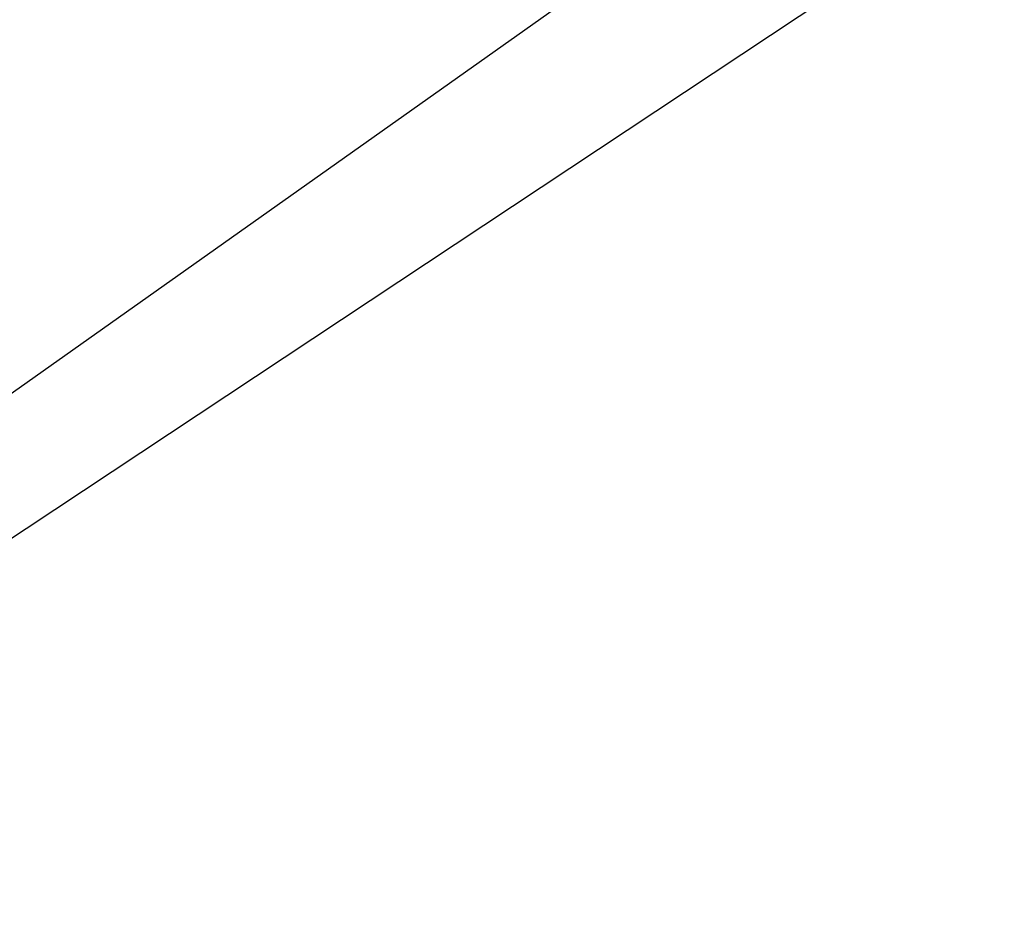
# Model space of a CAD drawing. Header units: millimetres. Extents: x -131 to 131, y -191 to 191.
# Tile 115 of 256: x -73.2079 to -73.1752, y -110.5529 to -110.5232. Entities that reach past the tile are written whole.
import ezdxf

# ---------------------------------------------------------------- set-up
doc = ezdxf.new("R2010")
doc.units = ezdxf.units.MM
doc.layers.get('0').update_dxf_attribs({"color": 8, "linetype": 'CONTINUOUS'})

# ---------------------------------------------------------------- blocks, each defined once
blk = doc.blocks.new('sgBrepBlock__245065360')
at = {"color": 0}
blk.add_polyline3d([(-66.961993, -110.415187, -8), (-67.548439, -110.076602, -8), (-68.172049, -109.812651, -8), (-68.823368, -109.627334, -8), (-69.492524, -109.523462, -8), (-70.169373, -109.502609, -8), (-70.843654, -109.56509, -8), (-71.505146, -109.709959, -8), (-72.143822, -109.93502, -8), (-72.75, -110.23686, -8), (-73.314491, -110.610905, -8), (-73.828737, -111.051484, -8), (-74.284943, -111.551919, -8), (-74.676194, -112.104623, -8), (-74.996559, -112.701218, -8), (-75.241181, -113.33266, -8), (-75.406352, -113.989378, -8), (-75.489568, -114.661415, -8), (-75.489568, -115.338585, -8)], dxfattribs=at)
blk = doc.blocks.new('sgBrepBlock__245065872')
at = {"color": 0}
blk.add_polyline3d([(-73.314491, -110.610905, -3), (-73.038007, -110.415187, -3), (-72.75, -110.23686, -3), (-72.451561, -110.076602, -3), (-72.143822, -109.93502, -3), (-71.827951, -109.812651, -3), (-71.505146, -109.709959, -3), (-71.176632, -109.627334, -3), (-70.843654, -109.56509, -3), (-70.507476, -109.523462, -3), (-70.169373, -109.502609, -3), (-69.830627, -109.502609, -3), (-69.492524, -109.523462, -3), (-69.156346, -109.56509, -3), (-68.823368, -109.627334, -3), (-68.494854, -109.709959, -3), (-68.172049, -109.812651, -3), (-67.856178, -109.93502, -3), (-67.548439, -110.076602, -3), (-67.25, -110.23686, -3), (-66.961993, -110.415187, -3)], dxfattribs=at)
blk = doc.blocks.new('sgBrepBlock__245068432')
at = {"color": 0}
for points in [[(-66.961993, -110.415187, -8), (-67.548439, -110.076602, -8), (-68.172049, -109.812651, -8), (-68.823368, -109.627334, -8), (-69.492524, -109.523462, -8), (-70.169373, -109.502609, -8), (-70.843654, -109.56509, -8), (-71.505146, -109.709959, -8), (-72.143822, -109.93502, -8), (-72.75, -110.23686, -8), (-73.314491, -110.610905, -8)], [(-73.314491, -110.610905, -3), (-73.038007, -110.415187, -3), (-72.75, -110.23686, -3), (-72.451561, -110.076602, -3), (-72.143822, -109.93502, -3), (-71.827951, -109.812651, -3), (-71.505146, -109.709959, -3), (-71.176632, -109.627334, -3), (-70.843654, -109.56509, -3), (-70.507476, -109.523462, -3), (-70.169373, -109.502609, -3), (-69.830627, -109.502609, -3), (-69.492524, -109.523462, -3), (-69.156346, -109.56509, -3), (-68.823368, -109.627334, -3), (-68.494854, -109.709959, -3), (-68.172049, -109.812651, -3), (-67.856178, -109.93502, -3), (-67.548439, -110.076602, -3), (-67.25, -110.23686, -3), (-66.961993, -110.415187, -3)]]:
    blk.add_polyline3d(points, dxfattribs=at)
blk = doc.blocks.new('sgBrepBlock_Omega+SlimClamp_245064080')
at = {"color": 0}
for name in ['sgBrepBlock__245065360', 'sgBrepBlock__245065872', 'sgBrepBlock__245068432']:
    blk.add_blockref(name, (0, 0), dxfattribs=at)

msp = doc.modelspace()

# ---------------------------------------------------------------- block references
at = {"color": 7}
msp.add_blockref('sgBrepBlock_Omega+SlimClamp_245064080', (0, 0), dxfattribs=at)

doc.saveas('drawing.dxf')
